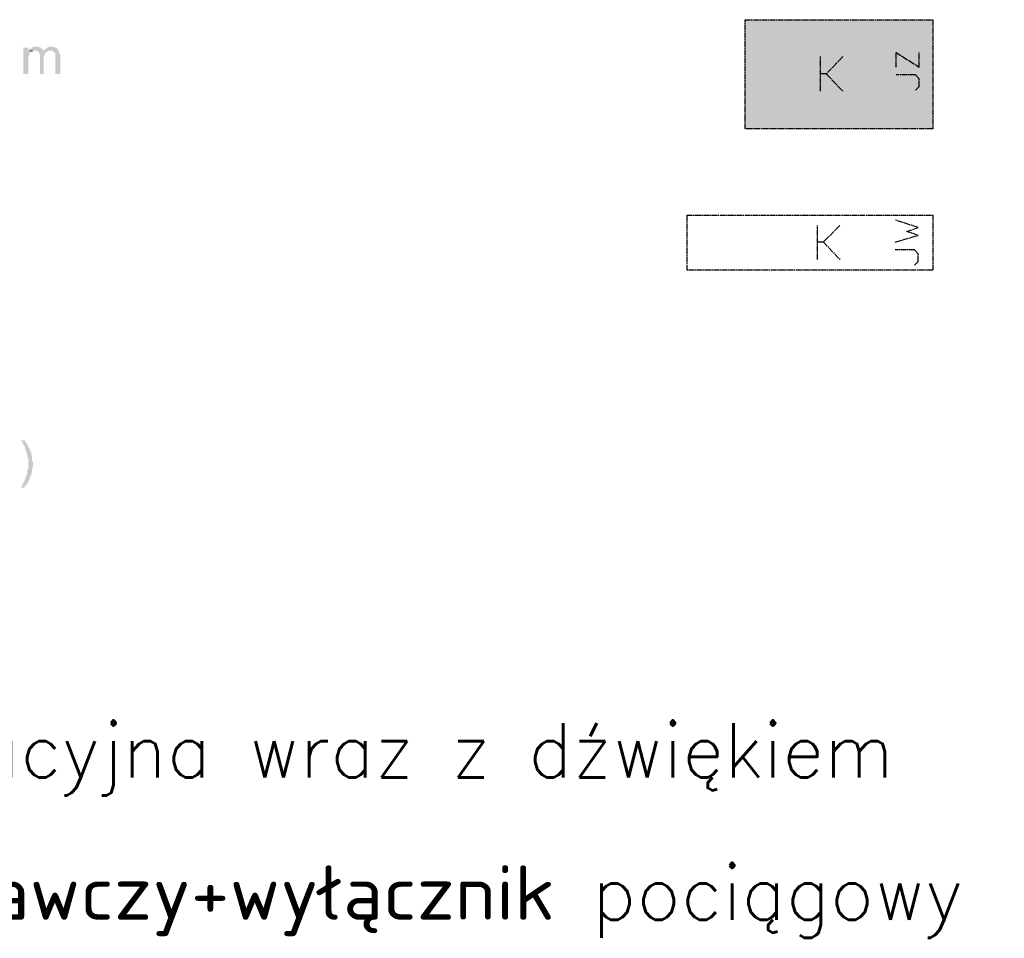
# Model space of a CAD drawing. Header units: millimetres. Extents: x -523 to 1404227, y -783705 to 1038705.
# Tile 218 of 256: x 417857 to 422166, y 241770 to 245792. Entities that reach past the tile are written whole.
import ezdxf

# ---------------------------------------------------------------- set-up
doc = ezdxf.new("R2010")
doc.units = ezdxf.units.MM
doc.linetypes.add('ACAD_ISO08W100', pattern=[36, 24, -3, 6, -3])
doc.layers.add('!!ELEKTRYKA', color=7, linetype='Continuous')
doc.layers.add('ele-6-OPIS', color=1, linetype='Continuous', lineweight=25)
doc.styles.add('ROMANS', font='romans', dxfattribs={"width": 0.7})

msp = doc.modelspace()

# ---------------------------------------------------------------- hatches: boundary and pattern name
at = {"layer": '!!ELEKTRYKA', "linetype": 'ACAD_ISO08W100'}
for points in [[(417894.99, 245669.23), (417873.56, 245669.23), (417873.56, 245554.89), (417894.99, 245554.89), (417894.99, 245614.2), (417894.99, 245618.4), (417894.99, 245622.6), (417894.99, 245626.89), (417894.99, 245631.09), (417899.28, 245635.37), (417899.28, 245639.57), (417899.28, 245643.77), (417903.56, 245648.06), (417903.56, 245648.06), (417907.85, 245652.26), (417911.28, 245652.26), (417894.99, 245656.54)], [(417929.23, 245673.42), (417924.95, 245673.42), (417920.66, 245673.42), (417916.38, 245673.42), (417912.09, 245669.13), (417907.81, 245669.13), (417907.81, 245664.93), (417903.52, 245664.93), (417899.24, 245660.73), (417894.95, 245656.45), (417924.95, 245656.45), (417924.95, 245656.45), (417929.23, 245656.45), (417932.66, 245656.45), (417936.95, 245652.25), (417962.66, 245652.25), (417962.66, 245656.45), (417958.37, 245660.73), (417954.09, 245660.73), (417954.09, 245664.93), (417949.8, 245669.13), (417949.8, 245669.13), (417945.52, 245669.13), (417941.23, 245673.42), (417936.95, 245673.42), (417932.66, 245673.42)], [(417996.84, 245673.42), (417992.56, 245673.42), (417988.28, 245673.42), (417983.99, 245673.42), (417979.71, 245669.22), (417975.43, 245669.22), (417975.43, 245664.94), (417971.14, 245664.94), (417966.86, 245660.74), (417962.58, 245656.46), (417992.56, 245656.46), (417996.84, 245656.46), (418000.27, 245656.46), (418004.55, 245652.26), (418004.55, 245652.26), (418008.83, 245647.98), (418013.12, 245643.78), (418013.12, 245643.78), (418013.12, 245639.59), (418013.12, 245635.3), (418013.12, 245626.82), (418013.12, 245554.87), (418034.53, 245554.87), (418034.53, 245635.3), (418034.53, 245635.3), (418034.53, 245639.59), (418030.25, 245643.78), (418030.25, 245652.26), (418030.25, 245652.26), (418025.97, 245656.46), (418025.97, 245660.74), (418021.68, 245664.94), (418021.68, 245664.94), (418017.4, 245669.22), (418013.12, 245669.22), (418008.83, 245673.42), (418004.55, 245673.42), (418000.27, 245673.42)], [(417894.95, 245656.45), (417894.95, 245656.45), (417912.09, 245652.25), (417916.38, 245656.45), (417920.66, 245656.45), (417924.95, 245656.45)], [(417962.75, 245656.53), (417962.75, 245652.24), (417937.05, 245652.24), (417941.33, 245648.04), (417941.33, 245648.04), (417941.33, 245643.85), (417945.61, 245639.56), (417945.61, 245635.36), (417945.61, 245631.08), (417945.61, 245554.91), (417962.75, 245554.91), (417962.75, 245622.6), (417962.75, 245622.6), (417962.75, 245631.08), (417967.03, 245635.36), (417967.03, 245639.56), (417967.03, 245643.85), (417971.32, 245643.85), (417971.32, 245648.04), (417971.32, 245648.04), (417974.74, 245652.24), (417979.03, 245652.24), (417983.31, 245656.53), (417987.6, 245656.53), (417991.88, 245656.53)], [(417878.28, 243950.37), (417861.14, 243950.37), (417861.14, 243950.37), (417865.43, 243946.17), (417869.71, 243941.88), (417869.71, 243937.68), (417874, 243933.48), (417874, 243929.19), (417878.28, 243924.99), (417878.28, 243920.71), (417878.28, 243920.71), (417882.57, 243916.51), (417882.57, 243912.31), (417882.57, 243908.02), (417886.86, 243903.82), (417886.86, 243899.62), (417886.86, 243895.33), (417891.14, 243891.13), (417891.14, 243886.85), (417891.14, 243886.85), (417891.14, 243882.65), (417891.14, 243878.45), (417891.14, 243874.16), (417895.43, 243869.96), (417895.43, 243865.67), (417895.43, 243861.47), (417895.43, 243857.27), (417895.43, 243852.99), (417895.43, 243848.79), (417895.43, 243848.79), (417895.43, 243844.59), (417895.43, 243840.3), (417895.43, 243836.1), (417895.43, 243831.81), (417895.43, 243827.61), (417891.14, 243823.41), (417891.14, 243819.13), (417891.14, 243814.93), (417891.14, 243810.64), (417891.14, 243806.44), (417886.86, 243802.24), (417886.86, 243797.95), (417886.86, 243793.75), (417882.57, 243789.55), (417882.57, 243785.26), (417882.57, 243781.06), (417878.28, 243776.78), (417878.28, 243772.58), (417874, 243768.38), (417874, 243764.09), (417869.71, 243759.89), (417869.71, 243755.6), (417865.43, 243751.4), (417865.43, 243747.2), (417861.14, 243742.92), (417878.28, 243742.92), (417878.28, 243742.92), (417878.28, 243747.2), (417882.57, 243751.4), (417886.86, 243755.6), (417886.86, 243759.89), (417891.14, 243759.89), (417891.14, 243764.09), (417895.43, 243768.38), (417895.43, 243772.58), (417898.86, 243776.78), (417898.86, 243781.06), (417903.14, 243785.26), (417903.14, 243789.55), (417903.14, 243789.55), (417903.14, 243793.75), (417907.43, 243797.95), (417907.43, 243802.24), (417907.43, 243806.44), (417911.72, 243810.64), (417911.72, 243814.93), (417911.72, 243819.13), (417911.72, 243823.41), (417911.72, 243827.61), (417916, 243836.1), (417916, 243840.3), (417916, 243844.59), (417916, 243848.79), (417916, 243848.79), (417916, 243852.99), (417916, 243857.27), (417911.72, 243861.47), (417911.72, 243865.67), (417911.72, 243869.96), (417911.72, 243874.16), (417911.72, 243878.45), (417911.72, 243882.65), (417907.43, 243886.85), (417907.43, 243891.13), (417907.43, 243895.33), (417907.43, 243899.62), (417903.14, 243899.62), (417903.14, 243903.82), (417903.14, 243908.02), (417898.86, 243912.31), (417898.86, 243916.51), (417895.43, 243920.71), (417895.43, 243924.99), (417891.14, 243929.19), (417891.14, 243933.48), (417886.86, 243937.68), (417882.57, 243941.88), (417882.57, 243946.17)]]:
    msp.add_hatch(color=7, dxfattribs=at).paths.add_polyline_path(points)

# ---------------------------------------------------------------- linework, layer by layer
at = {"layer": '!!ELEKTRYKA', "color": 172, "linetype": 'ACAD_ISO08W100', "lineweight": -3}
for points in [[(421852.95, 245791.97), (421852.95, 245313.6), (421031.92, 245313.6), (421031.92, 245791.97)], [(421853.18, 244936.81), (421853.18, 244695.5), (420777.99, 244695.5), (420777.99, 244936.81)]]:
    msp.add_lwpolyline(points, close=True, dxfattribs=at)
for points in [[(421362.46, 245478.6), (421362.46, 245631.04)], [(421460.24, 245631.04), (421387.53, 245554.82), (421362.46, 245554.82)], [(421692.3, 245584.47), (421692.3, 245648), (421794.02, 245584.47), (421794.02, 245648)], [(421387.3, 245554.94), (421459.16, 245478.73)], [(421777.34, 245482.92), (421794.02, 245499.84), (421794.02, 245533.69), (421777.34, 245550.62), (421692.3, 245550.62)], [(421349.35, 244742.07), (421349.35, 244890.26)], [(421446.3, 244890.26), (421374.42, 244818.29), (421349.35, 244818.29)], [(421688.16, 244818.25), (421789.88, 244847.84), (421739.02, 244864.77), (421789.88, 244881.78), (421688.16, 244915.63)], [(421374.88, 244818.27), (421446.75, 244742.06)], [(421773.21, 244716.61), (421789.88, 244733.54), (421789.88, 244767.47), (421773.21, 244784.4), (421688.16, 244784.4)]]:
    msp.add_lwpolyline(points, dxfattribs=at)
at = {"layer": '!!ELEKTRYKA', "color": 141, "linetype": 'ACAD_ISO08W100', "lineweight": -3}
for points in [[(421031.92, 245791.97), (421852.95, 245313.6), (421031.92, 245313.6)], [(421031.92, 245791.97), (421852.95, 245791.97), (421852.95, 245313.6)]]:
    msp.add_solid(points, dxfattribs=at)

# ---------------------------------------------------------------- texts
at = {"layer": 'ele-6-OPIS', "linetype": 'Continuous', "style": 'ROMANS'}
for s, p in [('oprawa sygnalizacyjna wraz z dźwiękiem ', (415115.36, 242474.72)), ('przycisk przywoławczy+wyłącznik pociągowy', (415110.41, 241851.63))]:
    msp.add_text(s, height=238, dxfattribs=at).set_placement(p)

doc.saveas('drawing.dxf')
